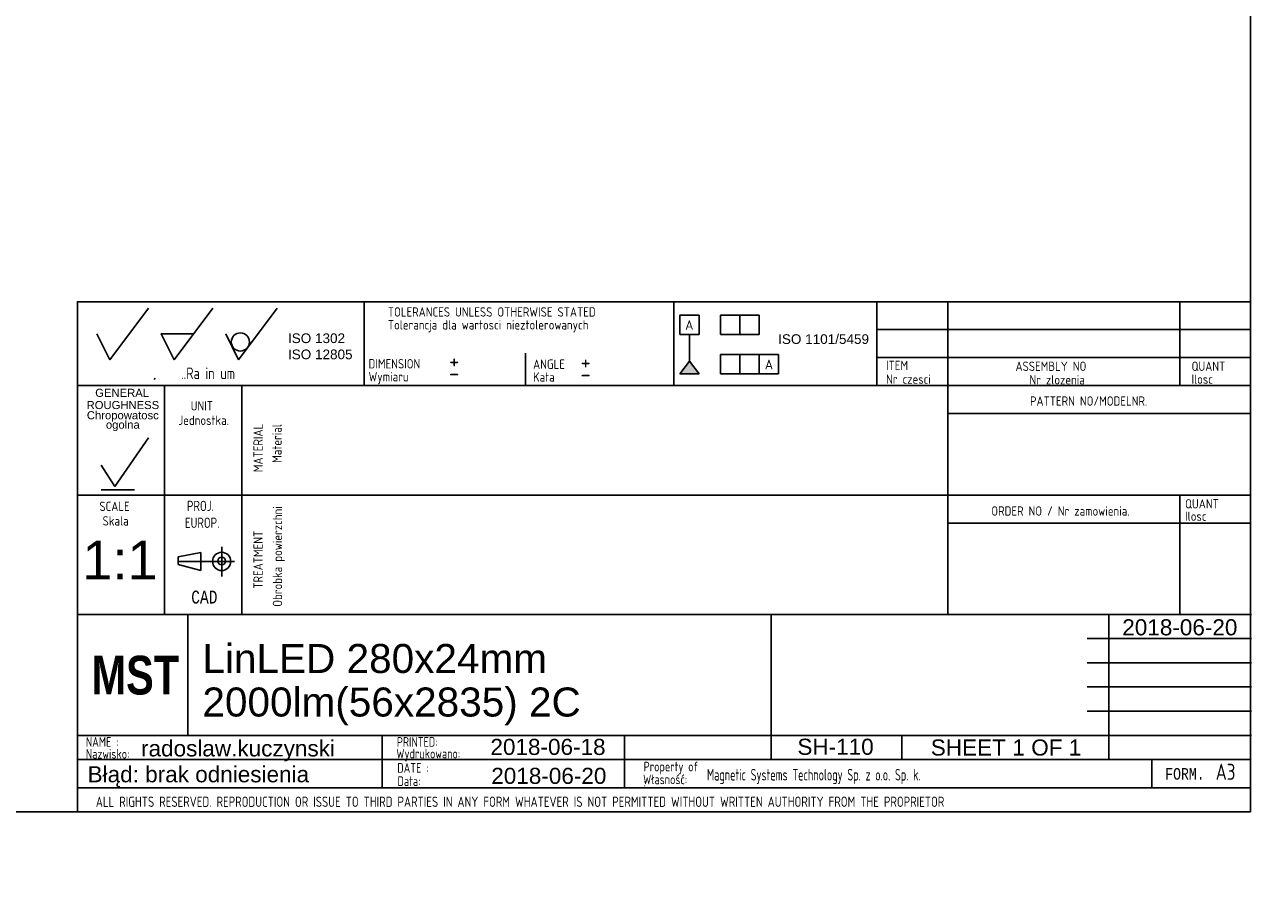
# Paper-space layout 'Layout1' of a CAD drawing. Header units: millimetres. Extents: x 0 to 406, y 0 to 285.
# Tile 5 of 7: x 215 to 406, y 0 to 136. Entities that reach past the tile are written whole.
import ezdxf
from ezdxf import colors
from ezdxf.entities.mleader import LeaderData, LeaderLine
from ezdxf.enums import TextEntityAlignment as Align
from ezdxf.lldxf.tags import DXFTag
from ezdxf.math import Vec2, Vec3

# ---------------------------------------------------------------- set-up
doc = ezdxf.new("R2010")
doc.units = ezdxf.units.MM
doc.layers.add('10', color=7, linetype='Continuous')
doc.layers.add('Default', color=7, linetype='Continuous')
doc.styles.add('SEACAD_Arial', font='arial.ttf')
doc.styles.add('SEACAD_Lucida_Console', font='lucon.TTF', dxfattribs={"width": 0.8})
doc.styles.add('SEACAD_Solid_Edge_ANSI', font='seans.ttf')
tags = doc.linetypes.add('CENTER2', pattern=[28.575, 19.05, -3.175, 3.175, -3.175]).pattern_tags.tags
tags[10:11] = [DXFTag(74, 4), DXFTag(75, 0), DXFTag(340, '0'), DXFTag(46, 0.0), DXFTag(50, 0.0), DXFTag(44, 0.0), DXFTag(45, 0.0)]
tags[8:9] = [DXFTag(74, 4), DXFTag(75, 0), DXFTag(340, '0'), DXFTag(46, 0.0), DXFTag(50, 0.0), DXFTag(44, 0.0), DXFTag(45, 0.0)]
tags[6:7] = [DXFTag(74, 4), DXFTag(75, 0), DXFTag(340, '0'), DXFTag(46, 0.0), DXFTag(50, 0.0), DXFTag(44, 0.0), DXFTag(45, 0.0)]
tags[4:5] = [DXFTag(74, 4), DXFTag(75, 0), DXFTag(340, '0'), DXFTag(46, 0.0), DXFTag(50, 0.0), DXFTag(44, 0.0), DXFTag(45, 0.0)]

# ---------------------------------------------------------------- blocks, each defined once
blk = doc.blocks.new('SEANNOT_GROUP9')
at = {"layer": 'Default', "color": 7, "linetype": 'Continuous', "style": 'SEACAD_Arial'}
for s, p in [('LinLED 280x24mm', (243.05, 39.62)), ('2000lm(56x2835) 2C', (243.05, 32.87))]:
    blk.add_text(s, height=4.5, dxfattribs=at).set_placement(p, align=Align.TOP_LEFT)
blk = doc.blocks.new('SEANNOT_GROUP10')
at = {"layer": 'Default', "color": 7, "linetype": 'Continuous', "style": 'SEACAD_Arial'}
blk.add_text('radoslaw.kuczynski', height=2.5, dxfattribs=at).set_placement((233.53, 24.68), align=Align.TOP_LEFT)
blk = doc.blocks.new('SEANNOT_GROUP11')
at = {"layer": 'Default', "color": 7, "linetype": 'Continuous', "style": 'SEACAD_Arial'}
blk.add_text('SH-110', height=2.5, dxfattribs=at).set_placement((335.35, 24.93), align=Align.TOP_LEFT)
blk = doc.blocks.new('SEANNOT_GROUP12')
at = {"layer": 'Default', "color": 7, "linetype": 'Continuous', "style": 'SEACAD_Arial'}
blk.add_text('2018-06-20', height=2.5, dxfattribs=at).set_placement((287.86, 20.42), align=Align.TOP_LEFT)
blk = doc.blocks.new('SEANNOT_GROUP13')
at = {"layer": 'Default', "color": 7, "linetype": 'Continuous', "style": 'SEACAD_Arial'}
blk.add_text('1:1', height=6, dxfattribs=at).set_placement((224.43, 55.64), align=Align.TOP_LEFT)
blk = doc.blocks.new('_DOT')
at = {"color": 0, "linetype": 'ByBlock', "lineweight": -2}
blk.add_line((-0.5, 0), (-1, 0), dxfattribs=at)
at = {"color": 0, "linetype": 'ByBlock', "const_width": 0.5}
blk.add_lwpolyline([(-0.25, 0, 1), (0.25, 0, 1)], format="xyb", close=True, dxfattribs=at)
blk = doc.blocks.new('SEANNOT_GROUP15')
at = {"layer": 'Default', "color": 7, "linetype": 'Continuous', "style": 'SEACAD_Arial'}
blk.add_text('2018-06-18', height=2.5, dxfattribs=at).set_placement((287.73, 24.91), align=Align.TOP_LEFT)
blk = doc.blocks.new('SEANNOT_GROUP16')
at = {"layer": 'Default', "color": 7, "linetype": 'Continuous', "style": 'SEACAD_Arial'}
for s, p in [('SHEET ', (356.04, 24.82)), ('1', (368.7, 24.82)), (' OF ', (370.66, 24.82)), ('1', (377.45, 24.82))]:
    blk.add_text(s, height=2.5, dxfattribs=at).set_placement(p, align=Align.TOP_LEFT)
blk = doc.blocks.new('SEANNOT_GROUP17')
at = {"layer": 'Default', "color": 7, "linetype": 'Continuous', "style": 'SEACAD_Arial'}
blk.add_text('2018-06-20', height=2.5, dxfattribs=at).set_placement((385.75, 43.46), align=Align.TOP_LEFT)

psp = doc.layouts.get("Layout1")

# ---------------------------------------------------------------- hatches: boundary and pattern name
at = {"layer": 'Default', "linetype": 'Continuous'}
psp.add_hatch(color=7, dxfattribs=at).paths.add_polyline_path([(318.589, 83.506), (317.089, 81.521), (320.089, 81.521)])

# ---------------------------------------------------------------- linework, layer by layer
at = {"layer": '10', "color": 7, "linetype": 'Continuous'}
for p, q in [((228.666, 83.702), (234.666, 91.702)), ((238.666, 83.702), (244.666, 91.702)), ((248.666, 83.702), (254.666, 91.702)), ((268.166, 92.702), (268.166, 79.702)), ((316.166, 92.702), (316.166, 79.702)), ((347.666, 92.702), (347.666, 79.702)), ((358.666, 92.702), (358.666, 44.202)), ((394.666, 92.702), (394.666, 79.702)), ((226.666, 87.702), (228.666, 83.702)), ((236.666, 87.702), (241.666, 87.702)), ((236.666, 87.702), (238.666, 83.702)), ((246.666, 87.702), (248.666, 83.702)), ((405.666, 88.369), (347.666, 88.369)), ((293.166, 84.702), (293.166, 79.702)), ((405.666, 84.036), (347.666, 84.036)), ((235.541, 80.629), (235.717, 80.835)), ((405.666, 79.702), (223.666, 79.702)), ((237.166, 79.702), (237.166, 44.202)), ((237.166, 79.702), (237.166, 45.702)), ((249.166, 79.702), (249.166, 44.202)), ((405.666, 75.369), (358.666, 75.369)), ((229.469, 64.067), (234.668, 71.572)), ((227.327, 67.349), (229.469, 64.067)), ((227.327, 63.528), (232.526, 63.528)), ((405.666, 62.702), (223.666, 62.702)), ((394.666, 62.702), (394.666, 44.202)), ((405.666, 58.369), (358.666, 58.369)), ((239.312, 53.117), (242.798, 53.809)), ((242.798, 53.809), (242.798, 51.041)), ((246.041, 54.678), (246.041, 50.07)), ((246.041, 54.678), (246.041, 50.07)), ((239.312, 51.925), (239.312, 53.117)), ((242.798, 51.041), (239.312, 51.925)), ((331.291, 44.202), (223.666, 44.202)), ((331.166, 44.202), (223.666, 44.202)), ((240.77, 25.544), (240.77, 44.294)), ((380.291, 44.202), (405.791, 44.202)), ((383.666, 21.702), (383.666, 44.202)), ((380.291, 40.452), (405.791, 40.452)), ((380.291, 36.702), (405.791, 36.702)), ((380.291, 32.952), (405.791, 32.952)), ((380.291, 29.202), (405.791, 29.202)), ((223.666, 25.452), (405.791, 25.452)), ((270.926, 25.414), (270.926, 17.289)), ((308.524, 25.452), (308.524, 17.327)), ((351.541, 25.452), (351.541, 21.702)), ((223.666, 21.702), (380.291, 21.702)), ((390.354, 21.702), (390.354, 17.327)), ((223.666, 17.327), (405.666, 17.327))]:
    psp.add_line(p, q, dxfattribs=at)
at = {"layer": '10', "color": 7, "linetype": 'CENTER2'}
psp.add_line((239.312, 52.425), (248.028, 52.425), dxfattribs=at)
at = {"layer": '10', "color": 7, "linetype": 'Continuous'}
for points in [[(405.666, 13.577), (405.666, 284.577), (15.666, 284.577), (15.666, 13.577), (405.666, 13.577)], [(405.666, 13.577), (405.666, 92.702), (223.666, 92.702), (223.666, 13.577), (405.666, 13.577)], [(331.291, 44.202), (331.291, 21.702), (405.666, 21.702), (405.666, 44.202), (331.291, 44.202)]]:
    psp.add_lwpolyline(points, dxfattribs=at)
for centre, radius in [((248.939, 86.457), 1.402), ((246.041, 52.425), 1.415), ((246.041, 52.484), 0.607)]:
    psp.add_circle(centre, radius, dxfattribs=at)
psp.add_point((236.666, 87.702), dxfattribs=at)
at = {"layer": 'Default', "color": 7, "linetype": 'Continuous'}
for p, q in [((317.089, 87.611), (317.089, 90.611)), ((317.089, 90.611), (320.089, 90.611)), ((320.089, 90.611), (320.089, 87.611)), ((323.424, 87.611), (323.424, 90.611)), ((323.424, 90.611), (329.424, 90.611)), ((326.424, 90.611), (326.424, 87.611)), ((329.424, 90.611), (329.424, 87.611)), ((320.089, 87.611), (317.089, 87.611)), ((318.589, 83.506), (318.589, 87.611)), ((329.424, 87.611), (323.424, 87.611)), ((323.424, 81.521), (323.424, 84.521)), ((323.424, 84.521), (332.424, 84.521)), ((326.424, 84.521), (326.424, 81.521)), ((329.424, 81.521), (329.424, 84.521)), ((332.424, 84.521), (332.424, 81.521)), ((317.089, 81.521), (318.589, 83.506)), ((318.589, 83.506), (320.089, 81.521)), ((320.089, 81.521), (317.089, 81.521)), ((332.424, 81.521), (323.424, 81.521))]:
    psp.add_line(p, q, dxfattribs=at)

# ---------------------------------------------------------------- block references
at = {"layer": 'Default'}
for name in ['SEANNOT_GROUP13', 'SEANNOT_GROUP17', 'SEANNOT_GROUP9', 'SEANNOT_GROUP10', 'SEANNOT_GROUP15', 'SEANNOT_GROUP11', 'SEANNOT_GROUP16', 'SEANNOT_GROUP12']:
    psp.add_blockref(name, (0, 0), dxfattribs=at)

# ---------------------------------------------------------------- texts
at = {"layer": '10', "attachment_point": 1}
for s, insert, char_height, width, style in [('{\\fSolid Edge ANSI|b0||i0||c0|p34;\\C7;\\H1.45000002;\\W0.883;TOLERANCES UNLESS OTHERWISE STATED}', (271.823, 91.84), 1.45, 38.61414, 'SEACAD_Solid_Edge_ANSI'), ('{\\fSolid Edge ANSI|b0||i0||c0|p34;\\C7;\\H1.45000002;\\W0.883;Tolerancja dla wartosci nieztolerowanych}', (271.823, 89.84), 1.45, 36.02936, 'SEACAD_Solid_Edge_ANSI'), ('{\\fSolid Edge ANSI|b0||i0||c0|p34;\\C7;\\H1.45000002;\\W0.883;DIMENSION}', (268.823, 83.801), 1.45, 10.15001, 'SEACAD_Solid_Edge_ANSI'), ('{\\fSolid Edge ANSI|b0||i0||c0|p34;\\C7;\\H1.45000002;\\W0.883;ANGLE}', (294.351, 83.737), 1.45, 6.05218, 'SEACAD_Solid_Edge_ANSI'), ('{\\fSolid Edge ANSI|b0||i0||c0|p34;\\C7;\\H1.8;\\W0.8;..Ra in um}', (239.73, 82.502), 1.8, 8.92175, 'SEACAD_Solid_Edge_ANSI'), ('{\\fSolid Edge ANSI|b0||i0||c0|p34;\\C7;\\H1.45000002;\\W0.883;Wymiaru}', (268.823, 81.801), 1.45, 8.67569, 'SEACAD_Solid_Edge_ANSI'), ('{\\fSolid Edge ANSI|b0||i0||c0|p34;\\C7;\\H1.45000002;\\W0.883;ITEM}', (349.106, 83.545), 1.45, 4.25544, 'SEACAD_Solid_Edge_ANSI'), ('{\\fSolid Edge ANSI|b0||i0||c0|p34;\\C7;\\H1.45000002;\\W0.883;ASSEMBLY NO}', (369.185, 83.418), 1.45, 12.82936, 'SEACAD_Solid_Edge_ANSI'), ('{\\fSolid Edge ANSI|b0||i0||c0|p34;\\C7;\\H1.45000002;\\W0.883;QUANT}', (396.497, 83.418), 1.45, 6.24131, 'SEACAD_Solid_Edge_ANSI'), ('{\\fSolid Edge ANSI|b0||i0||c0|p34;\\C7;\\H1.45000002;\\W0.883;Kata}', (294.351, 81.737), 1.45, 5.07501, 'SEACAD_Solid_Edge_ANSI'), ('{\\fSolid Edge ANSI|b0||i0||c0|p34;\\C7;\\H1.45000002;\\W0.883;Nr czesci }', (349.106, 81.418), 1.45, 7.78588, 'SEACAD_Solid_Edge_ANSI'), ('{\\fSolid Edge ANSI|b0||i0||c0|p34;\\C7;\\H1.45000002;\\W0.883;Nr zlozenia}', (371.349, 81.319), 1.45, 9.50428, 'SEACAD_Solid_Edge_ANSI'), ('{\\fSolid Edge ANSI|b0||i0||c0|p34;\\C7;\\H1.45000002;\\W0.883;Ilosc}', (396.497, 81.418), 1.45, 6.93479, 'SEACAD_Solid_Edge_ANSI'), ('{\\fSolid Edge ANSI|b0||i0||c0|p34;\\C7;\\H1.45000002;\\W0.883;PATTERN NO/MODELNR.}', (371.438, 78.024), 1.45, 21.43479, 'SEACAD_Solid_Edge_ANSI'), ('{\\fSolid Edge ANSI|b0||i0||c0|p34;\\C7;\\H1.45000002;\\W0.883;UNIT}', (241.233, 77.275), 1.45, 4.16088, 'SEACAD_Solid_Edge_ANSI'), ('{\\fSolid Edge ANSI|b0||i0||c0|p34;\\C7;\\H1.45000002;\\W0.883;Jednostka.}', (239.329, 75.036), 1.45, 8.72628, 'SEACAD_Solid_Edge_ANSI'), ('{\\fSolid Edge ANSI|b0||i0||c0|p34;\\C7;\\H1.45000002;\\W0.883;SCALE}', (227.067, 61.69), 1.45, 5.86305, 'SEACAD_Solid_Edge_ANSI'), ('{\\fSolid Edge ANSI|b0||i0||c0|p34;\\C7;\\H1.60000002;\\W0.8;PROJ.}', (240.654, 61.826), 1.6, 5.11305, 'SEACAD_Solid_Edge_ANSI'), ('{\\fSolid Edge ANSI|b0||i0||c0|p34;\\C7;\\H1.45000002;\\W0.883;ORDER NO / Nr zamowienia.}', (365.438, 60.97), 1.45, 25.03089, 'SEACAD_Solid_Edge_ANSI'), ('{\\fSolid Edge ANSI|b0||i0||c0|p34;\\C7;\\H1.45000002;\\W0.883;QUANT}', (395.497, 62.085), 1.45, 6.24131, 'SEACAD_Solid_Edge_ANSI'), ('{\\fSolid Edge ANSI|b0||i0||c0|p34;\\C7;\\H1.45000002;\\W0.883;Skala}', (227.568, 59.436), 1.45, 5.77723, 'SEACAD_Solid_Edge_ANSI'), ('{\\fSolid Edge ANSI|b0||i0||c0|p34;\\C7;\\H1.60000002;\\W0.8;EUROP.}', (240.336, 59.22), 1.6, 6.64349, 'SEACAD_Solid_Edge_ANSI'), ('{\\fSolid Edge ANSI|b0||i0||c0|p34;\\C7;\\H1.45000002;\\W0.883;Ilosc}', (395.497, 60.165), 1.45, 6.93479, 'SEACAD_Solid_Edge_ANSI'), ('{\\fLucida Console|b0||i0||c0|p34;\\C7;\\H1.99999998;\\W0.8;CAD}', (241.316, 47.895), 2, 4.53334, 'SEACAD_Lucida_Console'), ('{\\fSolid Edge ANSI|b0||i0||c0|p34;\\C7;\\H1.5;\\W0.8;NAME :}', (224.968, 25.176), 1.5, 5.5761, 'SEACAD_Solid_Edge_ANSI'), ('{\\fSolid Edge ANSI|b0||i0||c0|p34;\\C7;\\H1.5;\\W0.8;PRINTED:}', (273.216, 25.176), 1.5, 8.9879, 'SEACAD_Solid_Edge_ANSI'), ('{\\fSolid Edge ANSI|b0||i0||c0|p34;\\C7;\\H1.5;\\W0.8;Nazwisko:}', (224.968, 23.329), 1.5, 7.67838, 'SEACAD_Solid_Edge_ANSI'), ('{\\fSolid Edge ANSI|b0||i0||c0|p34;\\C7;\\H1.5;\\W0.8;Wydrukowano:}', (273.128, 23.366), 1.5, 11.43865, 'SEACAD_Solid_Edge_ANSI'), ('{\\fSolid Edge ANSI|b0||i0||c0|p34;\\C7;\\H1.5;\\W0.8;DATE :}', (273.282, 21.148), 1.5, 5.2174, 'SEACAD_Solid_Edge_ANSI'), ('{\\fSolid Edge ANSI|b0||i0||c0|p34;\\C7;\\H1.5;\\W0.8;Property of :}', (311.497, 21.358), 1.5, 8.86958, 'SEACAD_Solid_Edge_ANSI'), ('{\\fSolid Edge ANSI|b0||i0||c0|p34;\\C7;\\H2.50000002;\\W0.8;A3}', (400.244, 21.047), 2.5, 3.31523, 'SEACAD_Solid_Edge_ANSI'), ('{\\fSolid Edge ANSI|b0||i0||c0|p34;\\C7;\\H1.5;\\W0.8;Data:}', (273.325, 19.098), 1.5, 6.19566, 'SEACAD_Solid_Edge_ANSI'), ('{\\fSolid Edge ANSI|b0||i0||c0|p34;\\C7;\\H1.5;\\W0.8;Własność:}', (311.414, 19.374), 1.5, 10.89131, 'SEACAD_Solid_Edge_ANSI'), ('{\\fSolid Edge ANSI|b0||i0||c0|p34;\\C7;\\H1.8;\\W0.667;Magnetic Systems Technology Sp. z o.o. Sp. k.}', (321.317, 20.244), 1.8, 58.30436, 'SEACAD_Solid_Edge_ANSI'), ('{\\fLucida Console|b0||i0||c0|p34;\\C7;\\H1.8;\\W0.8;FORM.}', (392.416, 20.377), 1.8, 6.80001, 'SEACAD_Lucida_Console'), ('{\\fSolid Edge ANSI|b0||i0||c0|p34;\\C7;\\H1.60000002;\\W0.8;ALL RIGHTS RESERVED. REPRODUCTION OR ISSUE TO THIRD PARTIES IN ANY FORM WHATEVER IS NOT PERMITTED WITHOUT WRITTEN AUTHORITY FROM THE PROPRIETOR}', (226.514, 15.955), 1.6, 148.00001, 'SEACAD_Solid_Edge_ANSI')]:
    psp.add_mtext(s, dxfattribs=dict(at, insert=insert, char_height=char_height, width=width, style=style))
at = {"layer": '10', "char_height": 1.25, "attachment_point": 1}
for s, insert, width in [('{\\fArial|b0||i0||c0|p34;\\C7;\\H1.2499998;\\W1.;GENERAL}', (226.419, 79.196), 8.3424), ('{\\fArial|b0||i0||c0|p34;\\C7;\\H1.2499998;\\W1.;ROUGHNESS}', (225.084, 77.302), 11.22283)]:
    psp.add_mtext(s, dxfattribs=dict(at, insert=insert, width=width))
at = {"layer": '10', "insert": (230.703, 74.174), "char_height": 1.25, "width": 11.65265, "attachment_point": 5, "line_spacing_factor": 0.7}
psp.add_mtext('{\\fArial|b0||i0||c0|p34;\\C7;\\H1.24999998;\\W1.;Chropowatosc\\P}{\\fArial|b0||i0||c0|p34;\\C7;\\H1.24999998;\\W1.;ogolna}', dxfattribs=at)
at = {"layer": '10', "char_height": 1.45, "attachment_point": 1, "rotation": 89.99999, "style": 'SEACAD_Solid_Edge_ANSI'}
for s, insert, width in [('{\\fSolid Edge ANSI|b0||i0||c0|p34;\\C7;\\H1.45000002;\\W0.883;MATERIAL}', (250.968, 66.261), 8.92066), ('{\\fSolid Edge ANSI|b0||i0||c0|p34;\\C7;\\H1.45000002;\\W0.883;Material}', (253.888, 67.703), 7.15315), ('{\\fSolid Edge ANSI|b0||i0||c0|p34;\\C7;\\H1.45000002;\\W0.883;TREATMENT}', (250.968, 48.199), 10.87501), ('{\\fSolid Edge ANSI|b0||i0||c0|p34;\\C7;\\H1.45000002;\\W0.883;Obrobka powierzchni}', (253.968, 45.395), 17.04755)]:
    psp.add_mtext(s, dxfattribs=dict(at, insert=insert, width=width))
at = {"layer": 'Default'}
for s, insert, char_height, width, attachment_point in [('{\\fSolid Edge ANSI|b0||i0||c0|p34;\\C7;\\H1.5;\\W1.;A}', (318.583, 89.835), 1.5, 1.40218, 2), ('{\\fArial|b0||i0||c0|p34;\\C7;\\H1.5;\\W1.;ISO 1302 \\P}{\\fArial|b0||i0||c0|p34;\\C7;\\H1.5;\\W1.;ISO 12805}', (256.327, 87.785), 1.5, 10.48633, 1), ('{\\fArial|b0||i0||c0|p34;\\C7;\\H1.5;\\W1.;ISO 1101/5459}', (339.414, 87.653), 1.5, 14.66134, 2), ('{\\fSolid Edge ISO|b0||i0||c0|p34;\\C7;\\H2.5;\\W1.;+\\P}', (281.293, 84.797), 2.5, 1.88245, 1), ('{\\fSolid Edge ISO|b0||i0||c0|p34;\\C7;\\H2.5;\\W1.;+\\P}', (301.686, 84.64), 2.5, 1.88245, 1), ('{\\fSolid Edge ANSI|b0||i0||c0|p34;\\C7;\\H1.5;\\W1.;A}', (330.939, 83.709), 1.5, 1.40218, 2), ('{\\fSolid Edge ISO|b0||i0||c0|p34;\\C7;\\H2.5;\\W1.;-\\P}', (281.293, 82.914), 2.5, 1.88245, 1), ('{\\fSolid Edge ISO|b0||i0||c0|p34;\\C7;\\H2.5;\\W1.;-\\P}', (301.686, 82.758), 2.5, 1.88245, 1), ('{\\fImpact|b0||i0||c0|p34;\\C7;\\H6.;\\W1.;MST}', (225.853, 37.789), 6, 14.45318, 1)]:
    psp.add_mtext(s, dxfattribs=dict(at, insert=insert, char_height=char_height, width=width, attachment_point=attachment_point))

# ---------------------------------------------------------------- leaders
at = {"layer": 'Default', "color": 7, "linetype": 'Continuous'}
ml = psp.add_multileader_mtext('Standard', dxfattribs=at)
ml.set_content('{\\pxsm0.9;\\fArial|b0||i0||c0|p34;\\W1.; Błąd: brak odniesienia\\P}', color=256)
ml.set_leader_properties()
ml.set_arrow_properties(name='DOT')
ml.build(insert=Vec2(0, 0))
ml.multileader.update_dxf_attribs({"leader_type": 0, "dogleg_length": 0, "arrow_head_size": 2.5})
ctx = ml.context
ctx.base_point, ctx.char_height, ctx.arrow_head_size, ctx.landing_gap_size = Vec3(223.395, 19.052), 2.5, 2.5, 0.875
notes = []
notes.append((ctx, [(0, (0, 0, 0), (0, 0), (1, 0), 1, [])]))
ctx.mtext.insert = Vec3(224.27, 20.668)
for ctx, leaders in notes:
    for number, flags, end, landing, length, lines in leaders:
        leader = LeaderData()
        leader.index, (leader.has_last_leader_line, leader.has_dogleg_vector, leader.attachment_direction) = number, flags
        leader.last_leader_point, leader.dogleg_vector, leader.dogleg_length = Vec3(end), Vec3(landing), length
        for number, points, colour, breaks in lines:
            line = LeaderLine()
            line.index, line.vertices, line.color, line.breaks = number, Vec3.list(points), colors.encode_raw_color(colour), breaks
            leader.lines.append(line)
        ctx.leaders.append(leader)

doc.saveas('drawing.dxf')
